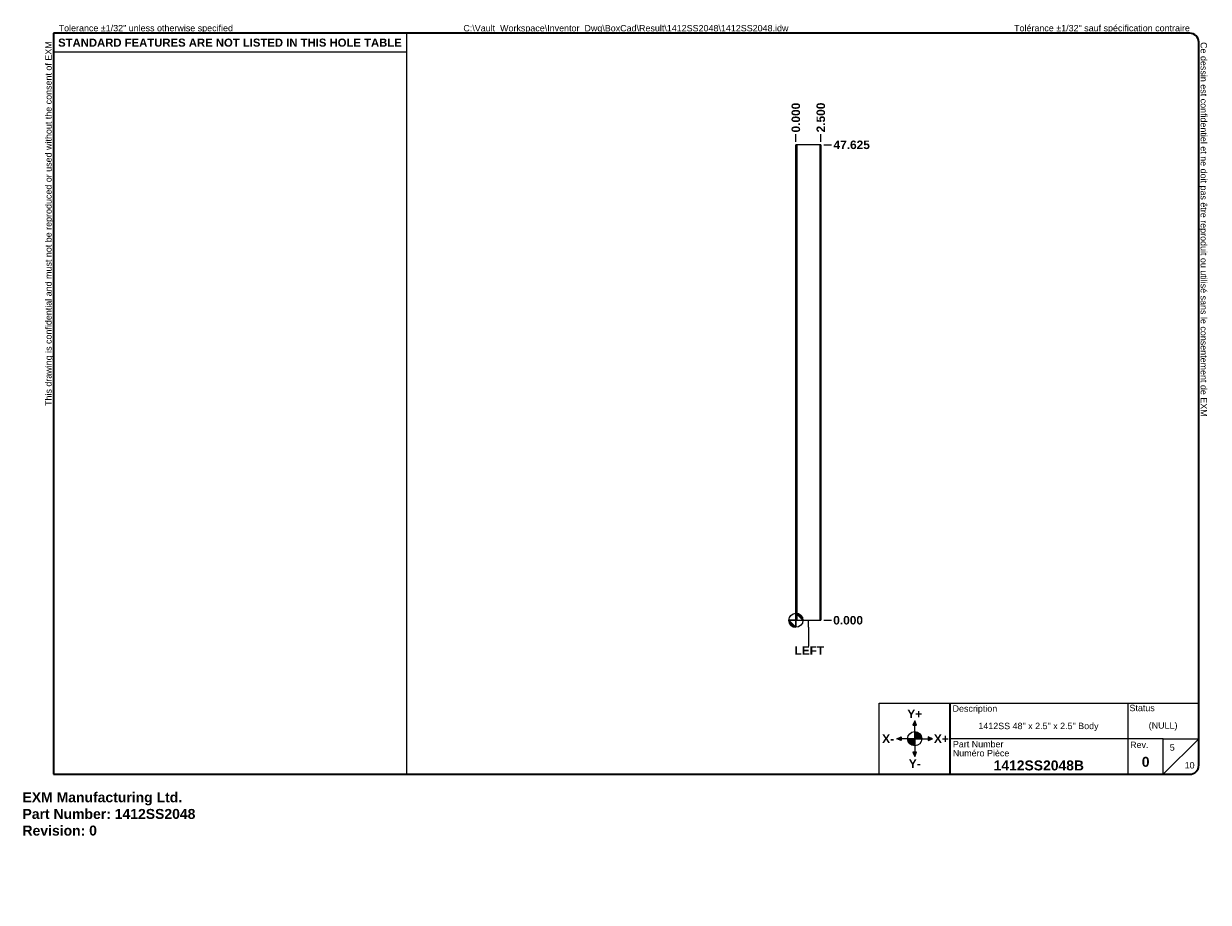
# Model space of a CAD drawing. Header units: inches. Extents: x 0 to 119, y -11 to 77.
import ezdxf

# ---------------------------------------------------------------- set-up
doc = ezdxf.new("R2010")
doc.units = ezdxf.units.IN
doc.header["$LTSCALE"] = 7.111111
doc.header["$MEASUREMENT"] = 0
doc.layers.get('0').update_dxf_attribs({"lineweight": 25})
for name, color, linetype, lineweight in [('Dimensions(ANSI)', 7, 'Continuous', 25), ('Sketch Geometry(ANSI)', 7, 'Continuous', 25), ('Symbols(ANSI)', 7, 'Continuous', 25), ('Visible Edges(ANSI)', 7, 'Continuous', 25), ('Visible Tangent Edges(ANSI)', 7, 'Continuous', 25)]:
    doc.layers.add(name, color=color, linetype=linetype, lineweight=lineweight)
doc.layers.add('Hatch', color=179, linetype='Continuous', lineweight=9, true_color=0x1e1e47)
doc.styles.add('Current-ANSI', font='arial.ttf')
doc.styles.add('Dimension-ANSI', font='arialbd.ttf')
doc.styles.get("Standard").update_dxf_attribs({"font": 'arialbd.ttf'})
doc.styles.add('Text Style44', font='arialbd.ttf')
doc.dimstyles.new('INCH-ANSI', dxfattribs={"dimscale": 7.111111, "dimtxt": 0.12, "dimasz": 0.098425, "dimexe": 0.04, "dimexo": 0.04, "dimgap": 0.031496, "dimtad": 0, "dimtih": 1, "dimtoh": 1, "dimdec": 3, "dimzin": 0, "dimdsep": 46, "dimtxsty": 'Dimension-ANSI', "dimcen": 0.09, "dimdle": 0.312, "dimclrd": 179, "dimclre": 179, "dimclrt": 7, "dimadec": 1, "dimazin": 0, "dimtfac": 1, "dimtdec": 3, "dimtofl": 0, "dimtmove": 0, "dimatfit": 3, "dimfxl": 1, "dimtolj": 1, "dimtzin": 4, "dimlwd": 25, "dimlwe": 25, "dimarcsym": 0})
doc.dimstyles.new('INCH-ANSI-VERTICAL', dxfattribs={"dimscale": 7.111111, "dimtxt": 0.12, "dimasz": 0.098425, "dimexe": 0.04, "dimexo": 0.04, "dimgap": 0.031496, "dimtad": 0, "dimtih": 1, "dimtoh": 1, "dimdec": 3, "dimzin": 0, "dimdsep": 46, "dimtxsty": 'Dimension-ANSI', "dimcen": 0.09, "dimdle": 0.312, "dimclrd": 179, "dimclre": 179, "dimclrt": 7, "dimadec": 1, "dimazin": 0, "dimtfac": 1, "dimtdec": 3, "dimtofl": 0, "dimtmove": 0, "dimatfit": 3, "dimfxl": 1, "dimtolj": 1, "dimtzin": 4, "dimlwd": 25, "dimlwe": 25, "dimarcsym": 0})

# ---------------------------------------------------------------- blocks, each defined once
blk = doc.blocks.new('Origin Indicator Symbol2')
at = {"layer": 'Dimensions(ANSI)'}
h = blk.add_hatch(color=7, dxfattribs=at)
edge = h.paths.add_edge_path(flags=0)
edge.add_line((10.891, 2.521), (10.989, 2.423))
edge.add_arc((10.891, 2.423), 0.0984, 0, 90)
h = blk.add_hatch(color=7, dxfattribs=at)
edge = h.paths.add_edge_path(flags=0)
edge.add_line((10.891, 2.324), (10.792, 2.423))
edge.add_arc((10.891, 2.423), 0.0984, 180, 270)
at = {"layer": 'Dimensions(ANSI)', "color": 7, "linetype": 'Continuous'}
for p, q in [((10.891, 2.521), (10.989, 2.423)), ((10.891, 2.324), (10.792, 2.423))]:
    blk.add_line(p, q, dxfattribs=at)
at = {"layer": 'Dimensions(ANSI)', "color": 7, "linetype": 'Continuous', "flags": 128}
for points in [[(10.891, 2.423), (10.989, 2.423), (10.891, 2.521), (10.891, 2.423)], [(10.891, 2.423), (10.891, 2.521), (10.891, 2.324), (10.891, 2.423)], [(10.891, 2.423), (10.891, 2.324), (10.792, 2.423), (10.891, 2.423)], [(10.891, 2.423), (10.792, 2.423), (10.891, 2.423), (10.891, 2.423)]]:
    blk.add_lwpolyline(points, dxfattribs=at)
at = {"layer": 'Dimensions(ANSI)', "color": 7, "linetype": 'Continuous'}
blk.add_circle((10.891, 2.423), 0.0984, dxfattribs=at)
for start, end in [(0, 90), (180, 270)]:
    blk.add_arc((10.891, 2.423), 0.0984, start, end, dxfattribs=at)
at = {"layer": 'Dimensions(ANSI)', "color": 7}
for points in [[(10.891, 2.423), (10.989, 2.423), (10.891, 2.521), (10.891, 2.423)], [(10.891, 2.423), (10.891, 2.521), (10.891, 2.324), (10.891, 2.423)], [(10.891, 2.423), (10.891, 2.324), (10.792, 2.423), (10.891, 2.423)], [(10.891, 2.423), (10.792, 2.423), (10.891, 2.423)]]:
    blk.add_solid(points, dxfattribs=at)
blk = doc.blocks.new('Borders EXM - B (Inch) - B')
at = {"layer": 'Sketch Geometry(ANSI)', "linetype": 'Continuous', "lineweight": 35}
for p, q in [((16.438, 10.692), (0.437, 10.692)), ((0.437, 10.692), (0.437, 0.255)), ((16.562, 0.38), (16.562, 10.567)), ((0.437, 0.255), (16.438, 0.255))]:
    blk.add_line(p, q, dxfattribs=at)
at = {"layer": 'Sketch Geometry(ANSI)'}
for p, q in [((5.406, 10.692), (5.406, 0.255)), ((0.437, 10.428), (5.406, 10.428))]:
    blk.add_line(p, q, dxfattribs=at)
at = {"layer": 'Sketch Geometry(ANSI)', "linetype": 'Continuous', "lineweight": 35}
for centre, start, end in [((16.438, 10.567), 0, 90), ((16.438, 0.38), 270, 0)]:
    blk.add_arc(centre, 0.125, start, end, dxfattribs=at)
at = {"layer": 'Symbols(ANSI)', "color": 7, "char_height": 0.09, "attachment_point": 7, "style": 'Current-ANSI'}
for s, insert, rotation in [('This drawing is confidential and must not be reproduced or used without the consent of EXM', (0.437, 5.442), 90), ('Ce dessin est confidentiel et ne doit pas être reproduit ou utilisé sans le consentement de EXM', (16.562, 10.567), 270)]:
    blk.add_mtext(s, dxfattribs=dict(at, insert=insert, rotation=rotation))
for s, insert in [('Tolerance ±1/32" unless otherwise specified', (0.509, 10.692)), ('Tolérance ±1/32" sauf spécification contraire', (13.963, 10.692))]:
    blk.add_mtext(s, dxfattribs=dict(at, insert=insert))
at = {"layer": 'Symbols(ANSI)', "color": 7, "insert": (2.921, 10.559), "char_height": 0.114, "width": 4.96908, "attachment_point": 5, "style": 'Dimension-ANSI'}
blk.add_mtext('\\fArial|b1|i0;{\\H0.1140;STANDARD FEATURES ARE NOT LISTED IN THIS HOLE TABLE}', dxfattribs=at)
at = {"layer": 'Symbols(ANSI)', "color": 7, "style": 'Current-ANSI'}
blk.add_attdef('FILENAME_AND_PATH_001', (6.208, 10.718), '', height=0.09, dxfattribs=at)
blk = doc.blocks.new('Title Blocks EXM-2 - ANSI B')
at = {"layer": 'Hatch'}
for points in [[(12.725, 0.94), (12.75, 0.94), (12.75, 1)], [(12.775, 0.94), (12.75, 1), (12.75, 0.94)], [(12.56, 0.75), (12.56, 0.775), (12.5, 0.75)], [(12.56, 0.75), (12.5, 0.75), (12.56, 0.725)], [(12.94, 0.75), (13, 0.75), (12.94, 0.775)], [(12.94, 0.75), (12.94, 0.725), (13, 0.75)], [(12.75, 0.56), (12.725, 0.56), (12.75, 0.5)], [(12.75, 0.56), (12.75, 0.5), (12.775, 0.56)]]:
    blk.add_hatch(color=7, dxfattribs=at).paths.add_polyline_path(points)
h = blk.add_hatch(color=7, dxfattribs=at)
edge = h.paths.add_edge_path()
edge.add_line((12.75, 0.85), (12.75, 0.75))
edge.add_line((12.75, 0.75), (12.85, 0.75))
edge.add_arc((12.75, 0.75), 0.1, 0, 90)
h = blk.add_hatch(color=7, dxfattribs=at)
edge = h.paths.add_edge_path()
edge.add_line((12.75, 0.65), (12.75, 0.75))
edge.add_line((12.75, 0.75), (12.65, 0.75))
edge.add_arc((12.75, 0.75), 0.1, 180, 270)
at = {"layer": 'Sketch Geometry(ANSI)'}
for p, q in [((12.249, 1.25), (16.749, 1.25)), ((12.249, 0.25), (12.249, 1.25)), ((15.749, 1.25), (15.749, 0.75)), ((16.749, 1.25), (16.749, 0.375)), ((12.75, 1), (12.725, 0.94)), ((12.725, 0.94), (12.775, 0.94)), ((12.75, 0.85), (12.75, 1)), ((12.775, 0.94), (12.75, 1)), ((12.75, 0.75), (12.75, 0.85)), ((12.5, 0.75), (12.56, 0.775)), ((12.65, 0.75), (12.5, 0.75)), ((12.56, 0.725), (12.5, 0.75)), ((12.56, 0.775), (12.56, 0.725)), ((12.75, 0.75), (12.65, 0.75)), ((12.75, 0.75), (12.85, 0.75)), ((12.75, 0.75), (12.75, 0.65)), ((12.85, 0.75), (13, 0.75)), ((13, 0.75), (12.94, 0.775)), ((12.94, 0.775), (12.94, 0.725)), ((12.94, 0.725), (13, 0.75)), ((15.749, 0.75), (13.249, 0.75)), ((16.249, 0.75), (15.749, 0.75)), ((15.749, 0.75), (15.749, 0.25)), ((16.249, 0.25), (16.249, 0.75)), ((16.249, 0.75), (16.749, 0.75)), ((16.249, 0.25), (16.749, 0.75)), ((12.775, 0.56), (12.725, 0.56)), ((12.725, 0.56), (12.75, 0.5)), ((12.75, 0.65), (12.75, 0.5)), ((12.75, 0.5), (12.775, 0.56)), ((13.249, 0.25), (12.249, 0.25)), ((16.624, 0.25), (13.249, 0.25))]:
    blk.add_line(p, q, dxfattribs=at)
at = {"layer": 'Sketch Geometry(ANSI)', "linetype": 'Continuous', "lineweight": 35}
blk.add_line((13.249, 0.25), (13.249, 1.25), dxfattribs=at)
at = {"layer": 'Sketch Geometry(ANSI)'}
blk.add_circle((12.75, 0.75), 0.1, dxfattribs=at)
blk.add_arc((16.624, 0.375), 0.125, 270, 0, dxfattribs=at)
at = {"layer": 'Symbols(ANSI)', "color": 7}
for s, insert, char_height, attachment_point, style in [('Description', (13.283, 1.103), 0.09, 7, 'Current-ANSI'), ('Status', (15.774, 1.137), 0.09, 7, 'Current-ANSI'), ('\\fArial|b1|i0;Y+', (12.75, 1.1), 0.12, 5, 'Dimension-ANSI'), ('\\fArial|b1|i0;X-', (12.375, 0.75), 0.12, 5, 'Dimension-ANSI'), ('\\fArial|b1|i0;X+', (13.125, 0.75), 0.12, 5, 'Dimension-ANSI'), ('Part Number', (13.287, 0.627), 0.09, 7, 'Current-ANSI'), ('Numéro Pièce', (13.286, 0.5), 0.09, 7, 'Current-ANSI'), ('\\fArial|b1|i0;Y-', (12.75, 0.4), 0.12, 5, 'Dimension-ANSI')]:
    blk.add_mtext(s, dxfattribs=dict(at, insert=insert, char_height=char_height, attachment_point=attachment_point, style=style))
at = {"layer": 'Symbols(ANSI)', "color": 7, "insert": (15.783, 0.618), "char_height": 0.09, "width": 0.25854, "attachment_point": 7, "style": 'Current-ANSI'}
blk.add_mtext('Rev.', dxfattribs=at)
at = {"layer": 'Symbols(ANSI)', "color": 7}
for tag, p, height, style in [('IDW_DESC_IAM_001', (13.646, 0.885), 0.09, 'Current-ANSI'), ('DESIGN_STATE_001', (16.045, 0.893), 0.09, 'Current-ANSI'), ('Sheet_Number_001', (16.341, 0.581), 0.09, 'Current-ANSI'), ('IDW_NAME_IAM_001', (13.861, 0.304), 0.14, 'Text Style44'), ('IDW_REV_001', (15.947, 0.355), 0.14, 'Text Style44'), ('Number_of_sheets_001', (16.551, 0.331), 0.09, 'Current-ANSI')]:
    blk.add_attdef(tag, p, '', height=height, dxfattribs=dict(at, style=style))
blk = doc.blocks.new('*D11')
at = {"layer": 'Defpoints', "color": 0, "linetype": 'Continuous', "transparency": 16777216}
for p in [(79.94, 17.23), (79.94, 17.23), (81.01, 17.23)]:
    blk.add_point(p, dxfattribs=at)
at = {"layer": 'Dimensions(ANSI)', "color": 179, "linetype": 'Continuous', "lineweight": 25, "true_color": 0x262658, "transparency": 16777216}
blk.add_line((80.23, 17.23), (81.01, 17.23), dxfattribs=at)
at = {"layer": 'Dimensions(ANSI)', "color": 7, "linetype": 'Continuous', "lineweight": 25, "transparency": 16777216, "insert": (82.67, 17.23), "char_height": 0.853, "attachment_point": 5, "style": 'Dimension-ANSI'}
blk.add_mtext('\\A1;0.000', dxfattribs=at)
blk = doc.blocks.new('*D12')
at = {"layer": 'Defpoints', "color": 0, "linetype": 'Continuous', "transparency": 16777216}
for p in [(79.94, 64.85), (81.01, 64.85), (79.94, 17.23)]:
    blk.add_point(p, dxfattribs=at)
at = {"layer": 'Dimensions(ANSI)', "color": 179, "linetype": 'Continuous', "lineweight": 25, "true_color": 0x262658, "transparency": 16777216}
blk.add_line((80.23, 64.85), (81.01, 64.85), dxfattribs=at)
at = {"layer": 'Dimensions(ANSI)', "color": 7, "linetype": 'Continuous', "lineweight": 25, "transparency": 16777216, "insert": (83.03, 64.85), "char_height": 0.853, "attachment_point": 5, "style": 'Dimension-ANSI'}
blk.add_mtext('\\A1;47.625', dxfattribs=at)
blk = doc.blocks.new('*D13')
at = {"layer": 'Defpoints', "color": 0, "linetype": 'Continuous', "transparency": 16777216}
for p in [(77.44, 65.92), (77.44, 64.85), (77.44, 64.85)]:
    blk.add_point(p, dxfattribs=at)
at = {"layer": 'Dimensions(ANSI)', "color": 179, "linetype": 'Continuous', "lineweight": 25, "true_color": 0x262658, "transparency": 16777216}
blk.add_line((77.44, 65.14), (77.44, 65.92), dxfattribs=at)
at = {"layer": 'Dimensions(ANSI)', "color": 7, "linetype": 'Continuous', "lineweight": 25, "transparency": 16777216, "insert": (77.44, 67.58), "char_height": 0.853, "attachment_point": 5, "rotation": 90, "style": 'Dimension-ANSI'}
blk.add_mtext('\\A1;0.000', dxfattribs=at)
blk = doc.blocks.new('*D14')
at = {"layer": 'Defpoints', "color": 0, "linetype": 'Continuous', "transparency": 16777216}
for p in [(79.94, 65.92), (77.44, 64.85), (79.94, 64.85)]:
    blk.add_point(p, dxfattribs=at)
at = {"layer": 'Dimensions(ANSI)', "color": 179, "linetype": 'Continuous', "lineweight": 25, "true_color": 0x262658, "transparency": 16777216}
blk.add_line((79.94, 65.14), (79.94, 65.92), dxfattribs=at)
at = {"layer": 'Dimensions(ANSI)', "color": 7, "linetype": 'Continuous', "lineweight": 25, "transparency": 16777216, "insert": (79.94, 67.59), "char_height": 0.853, "attachment_point": 5, "rotation": 90, "style": 'Dimension-ANSI'}
blk.add_mtext('\\A1;2.500', dxfattribs=at)
blk = doc.blocks.new('Datum Identifier14')
at = {"layer": 'Symbols(ANSI)', "color": 7, "linetype": 'Continuous', "lineweight": 25}
for p, q in [((11.066, 2.324), (11.066, 2.423)), ((11.066, 2.324), (11.066, 2.241)), ((11.066, 2.241), (11.066, 2.057))]:
    blk.add_line(p, q, dxfattribs=at)
at = {"layer": 'Symbols(ANSI)', "color": 7, "insert": (10.87, 1.937), "char_height": 0.12, "attachment_point": 7, "style": 'Dimension-ANSI'}
blk.add_mtext('LEFT', dxfattribs=at)

msp = doc.modelspace()

# ---------------------------------------------------------------- linework, layer by layer
at = {"layer": 'Visible Edges(ANSI)'}
for p, q in [((77.5303, 64.8531), (77.4443, 64.8531)), ((77.4443, 17.2281), (77.4443, 64.8531)), ((79.8583, 64.8531), (77.5303, 64.8531)), ((79.9443, 64.8531), (79.8583, 64.8531)), ((79.9443, 64.8531), (79.9443, 17.2281)), ((77.5303, 17.2281), (77.4443, 17.2281)), ((77.5303, 17.2281), (79.8583, 17.2281)), ((79.8583, 17.2281), (79.9443, 17.2281))]:
    msp.add_line(p, q, dxfattribs=at)
at = {"layer": 'Visible Tangent Edges(ANSI)'}
for p, q in [((77.5303, 64.8531), (77.5303, 17.2281)), ((79.8583, 17.2281), (79.8583, 64.8531))]:
    msp.add_line(p, q, dxfattribs=at)

# ---------------------------------------------------------------- block references
at = {"xscale": 7.11111111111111, "yscale": 7.11111111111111, "zscale": 7.11111111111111}
for name, p, values in [('Borders EXM - B (Inch) - B', (0, 0), {'FILENAME_AND_PATH_001': 'C:\\Vault_Workspace\\Inventor_Dwg\\BoxCad\\Result\\1412SS2048\\1412SS2048.idw'}), ('Title Blocks EXM-2 - ANSI B', (-1.325, 0.0323), {'IDW_REV_001': '0', 'Sheet_Number_001': '5', 'Number_of_sheets_001': '10', 'IDW_DESC_IAM_001': '1412SS 48" x 2.5" x 2.5" Body', 'DESIGN_STATE_001': '(NULL)', 'IDW_NAME_IAM_001': '1412SS2048B'})]:
    msp.add_blockref(name, p, dxfattribs=at).add_auto_attribs(values)
at = {"layer": 'Dimensions(ANSI)', "xscale": 7.11111111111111, "yscale": 7.11111111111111, "zscale": 7.11111111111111}
msp.add_blockref('Origin Indicator Symbol2', (0, 0), dxfattribs=at)
at = {"layer": 'Symbols(ANSI)', "xscale": 7.11111111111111, "yscale": 7.11111111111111, "zscale": 7.11111111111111}
msp.add_blockref('Datum Identifier14', (0, 0), dxfattribs=at)

# ---------------------------------------------------------------- texts
at = {"insert": (0, 0), "char_height": 1, "attachment_point": 1}
msp.add_mtext_dynamic_manual_height_columns('EXM Manufacturing Ltd.\\PPart Number: 1412SS2048\\PRevision: 0', width=6.990976, gutter_width=1, heights=[0], dxfattribs=at).dxf.set("width", 100)

# ---------------------------------------------------------------- dimensions: what is measured, and where the dimension line sits
at = {"layer": 'Dimensions(ANSI)', "color": 179, "linetype": 'Continuous', "lineweight": 25, "true_color": 0x262658}
for feature_location, offset, dtype, origin, dimstyle, picture, middle in [((77.4442819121, 64.8531278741), (0, 1.0666666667), 1, (77.4442819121, 64.8531278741), 'INCH-ANSI-VERTICAL', '*D13', (77.4442819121, 67.5809289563)), ((79.9443, 64.8531), (0, 1.0667), 1, (77.4443, 64.8531), 'INCH-ANSI-VERTICAL', '*D14', (79.9443, 67.5911)), ((79.9443, 64.8531), (1.0667, 0), 0, (79.9443, 17.2281), 'INCH-ANSI', '*D12', (83.0289, 64.8531)), ((79.9442819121, 17.2281278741), (1.0666666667, 0), 0, (79.9442819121, 17.2281278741), 'INCH-ANSI', '*D11', (82.6720829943, 17.2281278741))]:
    dim = msp.add_ordinate_dim(feature_location=feature_location, offset=offset, dtype=dtype, origin=origin, dimstyle=dimstyle, override={"dimgap": 0.031496, "dimtad": 0, "dimdec": 3, "dimtol": 0, "dimlim": 0, "dimtp": 0, "dimtm": 0, "dimtdec": 3}, dxfattribs=at)
    dim.commit()
    dim.dimension.update_dxf_attribs({"geometry": picture, "text_midpoint": middle})

doc.saveas('drawing.dxf')
